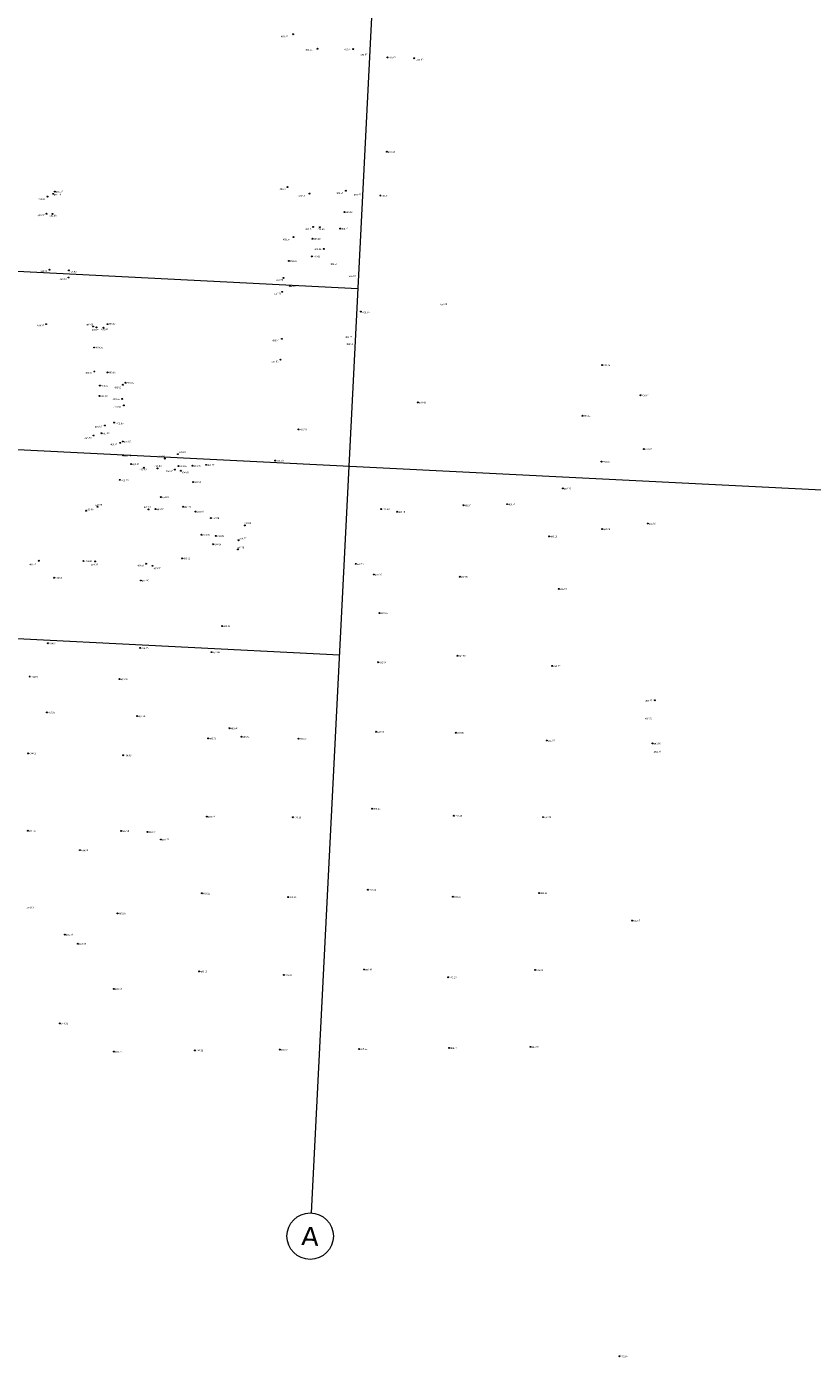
# Model space of a CAD drawing. Header units: millimetres. Extents: x 32690613 to 32693265, y 5342952 to 5344571.
# Tile 3 of 18: x 32692345 to 32692514, y 5343768 to 5344054. Entities that reach past the tile are written whole.
import ezdxf

# ---------------------------------------------------------------- set-up
doc = ezdxf.new("R2010")
doc.units = ezdxf.units.MM
doc.header["$LTSCALE"] = 20
doc.layers.get('0').update_dxf_attribs({"lineweight": 18})
doc.layers.get('Defpoints').update_dxf_attribs({"color": 11, "lineweight": 18})
doc.layers.add('Mpt-StBa_Höhe', color=6, linetype='Continuous', lineweight=5)
doc.layers.add('Mpt-StBa_Pkt', color=4, linetype='Continuous', lineweight=9)
doc.styles.add('Arial', font='arial.ttf')
doc.styles.add('Verdana', font='verdana.ttf')

# ---------------------------------------------------------------- blocks, each defined once
blk = doc.blocks.new('A$C78070446')
for p, q in [((4469733.77, 5343068.96), (4469667.48, 5342330.09)), ((4469685.27, 5342528.36), (4469462.61, 5342548.34)), ((4469459.19, 5342510.29), (4470208.78, 5342443.04)), ((4469678.22, 5342449.78), (4469455.56, 5342469.75))]:
    blk.add_line(p, q)
blk.add_circle((4469667.04, 5342325.11), 5)
at = {"insert": (4469667.04, 5342325.11), "char_height": 4, "attachment_point": 5, "rotation": 354.86, "line_spacing_factor": 0.252012, "style": 'Verdana'}
blk.add_mtext('A', dxfattribs=at)

msp = doc.modelspace()

# ---------------------------------------------------------------- linework, layer by layer
at = {"layer": 'Mpt-StBa_Pkt'}
for centre in [(32692402.47, 5344052.71), (32692402.47, 5344052.71), (32692407.7, 5344049.61), (32692407.7, 5344049.61), (32692415.41, 5344049.54), (32692415.41, 5344049.54), (32692422.78, 5344047.74), (32692422.78, 5344047.74), (32692428.52, 5344047.56), (32692428.52, 5344047.56), (32692422.62, 5344027.44), (32692422.62, 5344027.44), (32692351.21, 5344018.88), (32692351.21, 5344018.88), (32692401.23, 5344019.86), (32692401.23, 5344019.86), (32692413.81, 5344019.06), (32692413.81, 5344019.06), (32692349.61, 5344017.81), (32692349.61, 5344017.81), (32692350.87, 5344018.39), (32692350.87, 5344018.39), (32692406.01, 5344018.45), (32692406.01, 5344018.45), (32692421.23, 5344018.01), (32692421.23, 5344018.01), (32692349.44, 5344014.11), (32692349.44, 5344014.11), (32692350.68, 5344014.06), (32692350.68, 5344014.06), (32692413.52, 5344014.47), (32692413.52, 5344014.47), (32692406.77, 5344011.28), (32692406.77, 5344011.28), (32692408.25, 5344011.21), (32692408.25, 5344011.21), (32692412.6, 5344010.92), (32692412.6, 5344010.92), (32692402.53, 5344009.09), (32692402.53, 5344009.09), (32692406.62, 5344008.73), (32692406.62, 5344008.73), (32692406.46, 5344004.94), (32692406.46, 5344004.94), (32692409.06, 5344006.54), (32692409.06, 5344006.54), (32692350.06, 5344002.06), (32692350.06, 5344002.06), (32692354.24, 5344001.91), (32692354.24, 5344001.91), (32692401.54, 5344003.95), (32692401.54, 5344003.95), (32692354.18, 5344000.4), (32692354.18, 5344000.4), (32692400.41, 5344000.29), (32692400.41, 5344000.29), (32692401.74, 5343998.59), (32692401.74, 5343998.59), (32692400.14, 5343997.32), (32692400.14, 5343997.32), (32692417.04, 5343993.05), (32692417.04, 5343993.05), (32692349.32, 5343990.35), (32692349.32, 5343990.35), (32692362.57, 5343990.36), (32692362.57, 5343990.36), (32692359.45, 5343989.86), (32692359.45, 5343989.86), (32692360.18, 5343989.66), (32692360.18, 5343989.66), (32692361.71, 5343989.58), (32692361.71, 5343989.58), (32692400.05, 5343987.2), (32692400.05, 5343987.2), (32692359.67, 5343985.34), (32692359.67, 5343985.34), (32692399.78, 5343982.72), (32692399.78, 5343982.72), (32692468.92, 5343981.57), (32692468.92, 5343981.57), (32692359.71, 5343980.18), (32692359.71, 5343980.18), (32692362.53, 5343979.99), (32692362.53, 5343979.99), (32692360.91, 5343977.13), (32692360.91, 5343977.13), (32692365.87, 5343977.33), (32692365.87, 5343977.33), (32692366.43, 5343977.77), (32692366.43, 5343977.77), (32692360.79, 5343974.91), (32692360.79, 5343974.91), (32692365.72, 5343974.27), (32692365.72, 5343974.27), (32692366.05, 5343972.88), (32692366.05, 5343972.88), (32692429.28, 5343973.52), (32692429.28, 5343973.52), (32692477.22, 5343975.06), (32692477.22, 5343975.06), (32692464.7, 5343970.67), (32692464.7, 5343970.67), (32692362, 5343968.56), (32692362, 5343968.56), (32692363.95, 5343969.19), (32692363.95, 5343969.19), (32692403.64, 5343967.72), (32692403.64, 5343967.72), (32692359.56, 5343966.4), (32692359.56, 5343966.4), (32692361.23, 5343966.9), (32692361.23, 5343966.9), (32692365.28, 5343964.83), (32692365.28, 5343964.83), (32692365.82, 5343965.12), (32692365.82, 5343965.12), (32692365.91, 5343962.11), (32692365.91, 5343962.11), (32692374.86, 5343961.44), (32692374.86, 5343961.44), (32692377.7, 5343962.39), (32692377.7, 5343962.39), (32692477.93, 5343963.48), (32692477.93, 5343963.48), (32692367.64, 5343960.25), (32692367.64, 5343960.25), (32692370.33, 5343959.48), (32692370.33, 5343959.48), (32692373.29, 5343959.32), (32692373.29, 5343959.32), (32692377.05, 5343959.07), (32692377.05, 5343959.07), (32692377.83, 5343959.83), (32692377.83, 5343959.83), (32692378.33, 5343958.83), (32692378.33, 5343958.83), (32692380.83, 5343959.89), (32692380.83, 5343959.89), (32692383.76, 5343960.1), (32692383.76, 5343960.1), (32692398.64, 5343961.01), (32692398.64, 5343961.01), (32692468.81, 5343960.78), (32692468.81, 5343960.78), (32692365.17, 5343956.87), (32692365.17, 5343956.87), (32692380.95, 5343956.4), (32692380.95, 5343956.4), (32692373.98, 5343953.15), (32692373.98, 5343953.15), (32692460.49, 5343955.02), (32692460.49, 5343955.02), (32692357.92, 5343950.21), (32692357.92, 5343950.21), (32692360.4, 5343951.06), (32692360.4, 5343951.06), (32692371.39, 5343950.52), (32692371.39, 5343950.52), (32692372.86, 5343950.57), (32692372.86, 5343950.57), (32692378.81, 5343951.08), (32692378.81, 5343951.08), (32692381.5, 5343950.04), (32692381.5, 5343950.04), (32692421.44, 5343950.59), (32692421.44, 5343950.59), (32692424.83, 5343950), (32692424.83, 5343950), (32692439.11, 5343951.4), (32692439.11, 5343951.4), (32692448.51, 5343951.63), (32692448.51, 5343951.63), (32692384.8, 5343948.64), (32692384.8, 5343948.64), (32692392.07, 5343947.08), (32692392.07, 5343947.08), (32692478.74, 5343947.47), (32692478.74, 5343947.47), (32692382.78, 5343945.06), (32692382.78, 5343945.06), (32692385.82, 5343944.8), (32692385.82, 5343944.8), (32692457.53, 5343944.71), (32692457.53, 5343944.71), (32692468.93, 5343946.27), (32692468.93, 5343946.27), (32692385.25, 5343943), (32692385.25, 5343943), (32692390.58, 5343941.9), (32692390.58, 5343941.9), (32692390.69, 5343943.86), (32692390.69, 5343943.86), (32692347.74, 5343939.47), (32692347.74, 5343939.47), (32692357.41, 5343939.41), (32692357.41, 5343939.41), (32692359.87, 5343939.33), (32692359.87, 5343939.33), (32692370.84, 5343938.81), (32692370.84, 5343938.81), (32692378.59, 5343939.98), (32692378.59, 5343939.98), (32692415.93, 5343938.8), (32692415.93, 5343938.8), (32692351.04, 5343935.82), (32692351.04, 5343935.82), (32692372.22, 5343938.37), (32692372.22, 5343938.37), (32692419.81, 5343936.51), (32692419.81, 5343936.51), (32692438.32, 5343936.02), (32692438.32, 5343936.02), (32692369.71, 5343935.21), (32692369.71, 5343935.21), (32692459.59, 5343933.41), (32692459.59, 5343933.41), (32692421.05, 5343928.22), (32692421.05, 5343928.22), (32692387.21, 5343925.41), (32692387.21, 5343925.41), (32692349.73, 5343921.71), (32692349.73, 5343921.71), (32692369.58, 5343920.72), (32692369.58, 5343920.72), (32692384.94, 5343919.8), (32692384.94, 5343919.8), (32692437.81, 5343919.03), (32692437.81, 5343919.03), (32692420.74, 5343917.62), (32692420.74, 5343917.62), (32692458.21, 5343916.85), (32692458.21, 5343916.85), (32692345.8, 5343914.53), (32692345.8, 5343914.53), (32692365.13, 5343914), (32692365.13, 5343914), (32692480.27, 5343909.44), (32692480.27, 5343909.44), (32692349.51, 5343906.85), (32692349.51, 5343906.85), (32692368.93, 5343906.04), (32692368.93, 5343906.04), (32692384.19, 5343901.25), (32692384.19, 5343901.25), (32692388.77, 5343903.43), (32692388.77, 5343903.43), (32692391.36, 5343901.6), (32692391.36, 5343901.6), (32692420.31, 5343902.67), (32692420.31, 5343902.67), (32692437.46, 5343902.47), (32692437.46, 5343902.47), (32692403.63, 5343901.19), (32692403.63, 5343901.19), (32692457.02, 5343900.79), (32692457.02, 5343900.79), (32692479.77, 5343900.16), (32692479.77, 5343900.16), (32692345.45, 5343898.03), (32692345.45, 5343898.03), (32692365.94, 5343897.61), (32692365.94, 5343897.61), (32692383.91, 5343884.43), (32692383.91, 5343884.43), (32692402.44, 5343884.27), (32692402.44, 5343884.27), (32692419.47, 5343886.13), (32692419.47, 5343886.13), (32692437.07, 5343884.62), (32692437.07, 5343884.62), (32692456.22, 5343884.31), (32692456.22, 5343884.31), (32692345.4, 5343881.38), (32692345.4, 5343881.38), (32692365.45, 5343881.34), (32692365.45, 5343881.34), (32692371.16, 5343881.13), (32692371.16, 5343881.13), (32692374.03, 5343879.5), (32692374.03, 5343879.5), (32692356.62, 5343877.2), (32692356.62, 5343877.2), (32692382.83, 5343867.92), (32692382.83, 5343867.92), (32692401.42, 5343867.11), (32692401.42, 5343867.11), (32692418.57, 5343868.7), (32692418.57, 5343868.7), (32692436.82, 5343867.19), (32692436.82, 5343867.19), (32692455.38, 5343867.98), (32692455.38, 5343867.98), (32692364.69, 5343863.61), (32692364.69, 5343863.61), (32692475.37, 5343862.06), (32692475.37, 5343862.06), (32692353.37, 5343859.05), (32692353.37, 5343859.05), (32692356.17, 5343857.07), (32692356.17, 5343857.07), (32692382.25, 5343851.13), (32692382.25, 5343851.13), (32692400.49, 5343850.36), (32692400.49, 5343850.36), (32692417.73, 5343851.54), (32692417.73, 5343851.54), (32692435.85, 5343849.85), (32692435.85, 5343849.85), (32692454.5, 5343851.44), (32692454.5, 5343851.44), (32692363.9, 5343847.36), (32692363.9, 5343847.36), (32692352.31, 5343839.93), (32692352.31, 5343839.93), (32692363.92, 5343833.88), (32692363.92, 5343833.88), (32692381.36, 5343834.14), (32692381.36, 5343834.14), (32692399.6, 5343834.31), (32692399.6, 5343834.31), (32692416.68, 5343834.42), (32692416.68, 5343834.42), (32692436.04, 5343834.66), (32692436.04, 5343834.66), (32692453.52, 5343834.89), (32692453.52, 5343834.89), (32692472.7, 5343768.33), (32692472.7, 5343768.33)]:
    msp.add_circle(centre, 0.1, dxfattribs=at)

# ---------------------------------------------------------------- block references
at = {"layer": 'Defpoints', "rotation": 2.237485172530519}
msp.add_blockref('A$C78070446', (28434719.52, -168960.66), dxfattribs=at)

# ---------------------------------------------------------------- texts
at = {"layer": 'Mpt-StBa_Höhe', "style": 'Arial'}
for s, p in [('493.82', (32692399.87, 5344052.06)), ('493.61', (32692405.1, 5344049.16)), ('493.47', (32692413.43, 5344049.23)), ('493.57', (32692416.96, 5344048.12)), ('493.47', (32692423.04, 5344047.5)), ('493.62', (32692429, 5344047.05)), ('493.48', (32692422.88, 5344027.2)), ('494.15', (32692351.46, 5344018.64)), ('493.71', (32692399.57, 5344019.2)), ('493.35', (32692411.77, 5344018.34)), ('494.10', (32692347.62, 5344017.04)), ('494.14', (32692351.03, 5344018.01)), ('493.53', (32692403.57, 5344017.76)), ('493.47', (32692415.56, 5344018.01)), ('493.34', (32692421.48, 5344017.77)), ('493.97', (32692347.53, 5344013.58)), ('493.96', (32692350.07, 5344013.48)), ('493.40', (32692413.77, 5344014.23)), ('433.51', (32692405.11, 5344010.62)), ('493.46', (32692407.71, 5344010.59)), ('493.42', (32692412.85, 5344010.68)), ('493.56', (32692400.29, 5344008.38)), ('493.48', (32692406.88, 5344008.49)), ('493.41', (32692406.71, 5344004.69)), ('493.38', (32692407.04, 5344006.27)), ('493.93', (32692348.08, 5344001.54)), ('493.92', (32692354.37, 5344001.39)), ('493.47', (32692401.79, 5344003.71)), ('493.50', (32692410.47, 5344003.07)), ('493.93', (32692352.24, 5343999.82)), ('453.62', (32692398.84, 5343999.66)), ('453.65', (32692401.99, 5343998.35)), ('493.56', (32692414.46, 5344000.5)), ('453.71', (32692398.39, 5343996.72)), ('493.59', (32692417.38, 5343992.68)), ('494.95', (32692434.11, 5343994.42)), ('494.13', (32692347.4, 5343989.89)), ('494.08', (32692357.98, 5343990.06)), ('493.87', (32692362.78, 5343990.22)), ('493.96', (32692359.2, 5343988.95)), ('493.91', (32692361.17, 5343989.03)), ('493.49', (32692413.7, 5343987.39)), ('494.06', (32692360.08, 5343985.13)), ('493.81', (32692397.99, 5343986.66)), ('453.51', (32692413.9, 5343985.85)), ('493.62', (32692397.82, 5343982.09)), ('493.14', (32692469.17, 5343981.32)), ('493.95', (32692357.77, 5343979.68)), ('493.85', (32692362.78, 5343979.75)), ('494.03', (32692361.16, 5343976.88)), ('493.81', (32692364, 5343976.53)), ('493.91', (32692366.68, 5343977.53)), ('493.98', (32692361.05, 5343974.67)), ('493.82', (32692363.66, 5343974.02)), ('493.41', (32692429.53, 5343973.28)), ('493.04', (32692477.48, 5343974.82)), ('493.88', (32692363.89, 5343972.35)), ('492.81', (32692464.96, 5343970.43)), ('493.93', (32692359.84, 5343968.1)), ('493.89', (32692364.46, 5343968.79)), ('493.70', (32692403.89, 5343967.48)), ('493.96', (32692357.61, 5343965.68)), ('493.92', (32692361.48, 5343966.66)), ('493.87', (32692363.16, 5343964.29)), ('493.95', (32692366.07, 5343964.88)), ('493.86', (32692366.16, 5343961.87)), ('493.91', (32692373.36, 5343961.71)), ('493.87', (32692377.9, 5343962.6)), ('492.97', (32692478.18, 5343963.24)), ('493.89', (32692367.89, 5343960.01)), ('493.90', (32692369.43, 5343958.89)), ('493.90', (32692372.65, 5343959.59)), ('494.66', (32692375.11, 5343958.54)), ('494.55', (32692378.08, 5343959.59)), ('494.68', (32692378.55, 5343958.25)), ('493.93', (32692381.08, 5343959.65)), ('493.90', (32692384.02, 5343959.86)), ('493.79', (32692398.89, 5343960.77)), ('492.85', (32692469.07, 5343960.54)), ('493.79', (32692365.54, 5343956.55)), ('493.93', (32692381.2, 5343956.16)), ('494.03', (32692374.23, 5343952.91)), ('492.93', (32692460.74, 5343954.77)), ('493.95', (32692358.03, 5343950.29)), ('493.99', (32692359.9, 5343951.26)), ('494.01', (32692370.38, 5343950.83)), ('493.97', (32692373.11, 5343950.33)), ('494.73', (32692379.06, 5343950.83)), ('493.93', (32692381.75, 5343949.8)), ('493.18', (32692421.69, 5343950.35)), ('493.18', (32692425.09, 5343949.76)), ('492.91', (32692439.36, 5343951.16)), ('493.09', (32692448.77, 5343951.38)), ('493.88', (32692385.06, 5343948.4)), ('493.81', (32692391.94, 5343947.33)), ('492.90', (32692479, 5343947.23)), ('494.96', (32692383.03, 5343944.81)), ('494.89', (32692386.07, 5343944.55)), ('494.77', (32692390.92, 5343944.02)), ('493.18', (32692457.79, 5343944.47)), ('493.04', (32692469.18, 5343946.03)), ('494.85', (32692385.5, 5343942.76)), ('494.79', (32692390.45, 5343942.09)), ('494.00', (32692345.73, 5343938.48)), ('494.02', (32692357.66, 5343939.16)), ('494.02', (32692359.01, 5343938.42)), ('494.00', (32692368.96, 5343938.24)), ('493.91', (32692378.84, 5343939.74)), ('493.14', (32692416.18, 5343938.56)), ('494.00', (32692351.29, 5343935.58)), ('493.97', (32692372.48, 5343937.64)), ('493.16', (32692420.06, 5343936.27)), ('492.89', (32692438.57, 5343935.78)), ('494.00', (32692369.96, 5343934.97)), ('492.91', (32692459.84, 5343933.17)), ('492.95', (32692421.31, 5343927.98)), ('493.90', (32692387.46, 5343925.17)), ('494.04', (32692349.99, 5343921.47)), ('494.15', (32692369.84, 5343920.48)), ('493.95', (32692385.19, 5343919.56)), ('492.96', (32692438.06, 5343918.79)), ('492.94', (32692420.99, 5343917.38)), ('493.17', (32692458.47, 5343916.61)), ('494.03', (32692346.05, 5343914.29)), ('494.08', (32692365.39, 5343913.75)), ('492.97', (32692478.23, 5343909.16)), ('493.98', (32692349.76, 5343906.6)), ('494.14', (32692369.18, 5343905.8)), ('492.99', (32692478.15, 5343905.31)), ('493.76', (32692384.44, 5343901.01)), ('493.65', (32692389.03, 5343903.19)), ('493.61', (32692391.61, 5343901.36)), ('493.07', (32692403.89, 5343900.95)), ('493.02', (32692420.56, 5343902.43)), ('493.08', (32692437.72, 5343902.23)), ('493.27', (32692457.27, 5343900.55)), ('493.09', (32692480.02, 5343899.92)), ('493.04', (32692480.03, 5343898.17)), ('494.05', (32692345.7, 5343897.79)), ('494.02', (32692366.2, 5343897.37)), ('493.44', (32692384.17, 5343884.19)), ('493.13', (32692402.7, 5343884.02)), ('493.11', (32692419.73, 5343885.89)), ('493.19', (32692437.32, 5343884.38)), ('493.35', (32692456.47, 5343884.07)), ('494.10', (32692345.65, 5343881.14)), ('493.99', (32692365.71, 5343881.1)), ('493.82', (32692371.41, 5343880.89)), ('493.75', (32692374.28, 5343879.26)), ('494.28', (32692356.87, 5343876.95)), ('493.22', (32692383.09, 5343867.67)), ('493.13', (32692401.67, 5343866.87)), ('493.22', (32692418.82, 5343868.46)), ('493.21', (32692437.07, 5343866.95)), ('493.36', (32692455.64, 5343867.74)), ('494.19', (32692345.18, 5343864.64)), ('493.83', (32692364.95, 5343863.37)), ('493.07', (32692475.62, 5343861.82)), ('494.04', (32692353.62, 5343858.81)), ('494.08', (32692356.43, 5343856.82)), ('493.13', (32692382.5, 5343850.88)), ('493.38', (32692400.75, 5343850.12)), ('493.40', (32692417.99, 5343851.3)), ('493.26', (32692436.1, 5343849.6)), ('493.38', (32692454.75, 5343851.2)), ('493.84', (32692364.15, 5343847.12)), ('494.01', (32692352.56, 5343839.69)), ('493.71', (32692364.17, 5343833.64)), ('493.23', (32692381.62, 5343833.89)), ('493.55', (32692399.85, 5343834.06)), ('493.42', (32692416.94, 5343834.18)), ('493.40', (32692436.29, 5343834.42)), ('493.39', (32692453.77, 5343834.65)), ('492.87', (32692472.95, 5343768.08))]:
    msp.add_text(s, height=0.35, rotation=2.2375, dxfattribs=at).set_placement(p)

doc.saveas('drawing.dxf')
